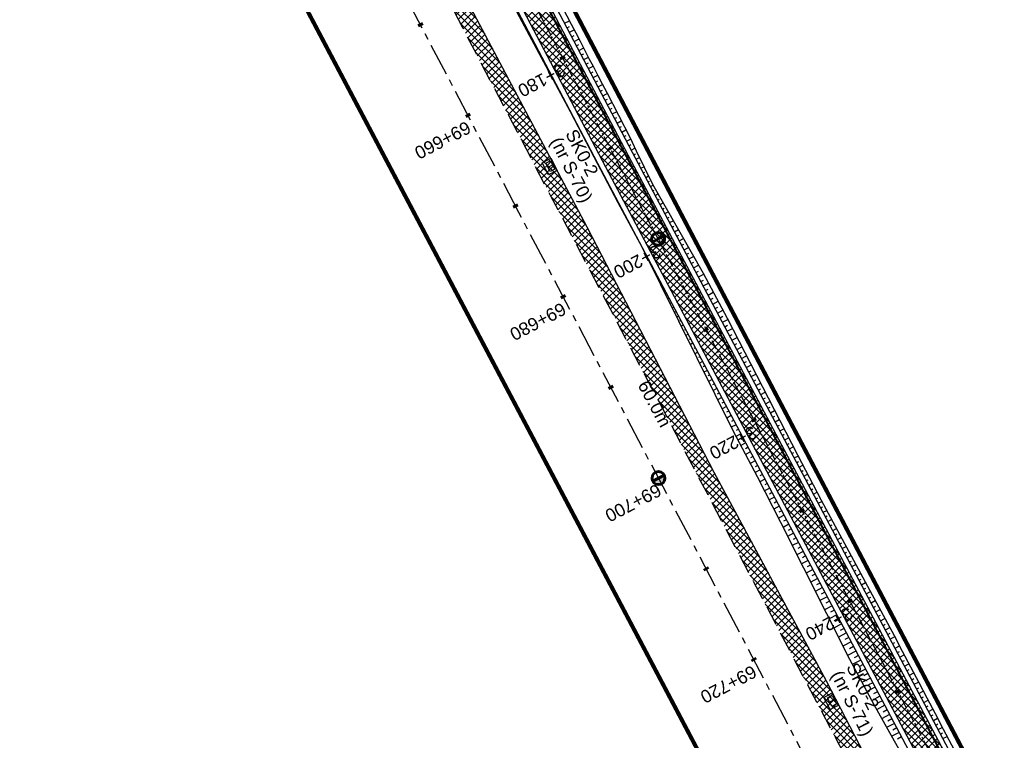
# Model space of a CAD drawing. Header units: metres. Extents: x 7529682 to 7533711, y 5721186 to 5727842.
# Tile 26 of 112: x 7531145 to 7531241, y 5724924 to 5724994. Entities that reach past the tile are written whole.
import ezdxf

# ---------------------------------------------------------------- set-up
doc = ezdxf.new("R2010")
doc.units = ezdxf.units.M
for name, pattern in [('817-dzialki-09-05-04$0$HIDDEN', [0.375, 0.25, -0.125]), ('CENTER', [50.8, 31.75, -6.35, 6.35, -6.35]), ('HIDDEN', [9.525, 6.35, -3.175])]:
    doc.linetypes.add(name, pattern=pattern)
for name, color, linetype in [('C-DROGI-SYTUACJA-ETYKIETY', 7, 'Continuous'), ('D-hatch-pobocza', 131, 'Continuous'), ('D-pobocza', 7, 'Continuous'), ('D-skarpa', 7, 'Continuous'), ('D-skarpa-kreskowanie', 7, 'Continuous')]:
    doc.layers.add(name, color=color, linetype=linetype)
doc.layers.add('D-hatch-ciag-pieszo-rowerowy', color=7, linetype='Continuous', lineweight=13, true_color=0xff9f80)
doc.layers.add('D-LR-etap-III', color=7, linetype='817-dzialki-09-05-04$0$HIDDEN', lineweight=50, true_color=0xff1aff)
for name, color, linetype, lineweight in [('D-krawędzie', 7, 'Continuous', 30), ('D-obrzeża', 7, 'Continuous', 30), ('D-oś', 10, 'CENTER', 30), ('Sieci-T-kanal technologiczny', 4, 'kt kanał technologiczny', 30)]:
    doc.layers.add(name, color=color, linetype=linetype, lineweight=lineweight)
for name, color, linetype, true_color in [('D-opis-KT-dlugosci', 7, 'Continuous', 0xff8000), ('D-opis-KT-studnie', 7, 'Continuous', 0xff8000), ('poprzeczki', 7, 'Continuous', 0x0000c7)]:
    doc.layers.add(name, color=color, linetype=linetype, true_color=true_color)
doc.styles.add('ARIAL', font='arial.ttf', dxfattribs={"height": 1})
doc.styles.get("Standard").update_dxf_attribs({"font": 'arial.ttf'})
doc.linetypes.add('kt kanał technologiczny', pattern='A,1,-0.8,["kt",Standard,S=0.5,R=0,X=-0.7,Y=-0.15],-0.3', length=2.1)

# ---------------------------------------------------------------- blocks, each defined once
blk = doc.blocks.new('kilometraz')
at = {"linetype": 'ByBlock', "lineweight": -2}
blk.add_hatch(color=0, dxfattribs=at).paths.add_polyline_path([(0, -0.28125, 0.41421356), (0.28125, 0, 0.41421356), (0, 0.28125)])
at = {"color": 0, "linetype": 'ByBlock', "lineweight": -2}
blk.add_line((0, 0.28125), (0, -0.28125), dxfattribs=at)
blk.add_circle((0, 0), 0.28125, dxfattribs=at)
blk = doc.blocks.new('AeccTickLine')
at = {"color": 0, "linetype": 'ByBlock', "lineweight": -2}
blk.add_line((0, 1), (0, -1), dxfattribs=at)
blk = doc.blocks.new('SKR2')
at = {"layer": 'Sieci-T-kanal technologiczny', "color": 2, "lineweight": 25}
for points in [[(0.028, -0.188), (0.958, -1.153), (0.282, -1.805), (-0.648, -0.84)], [(-0.038, -0.537), (0.607, -1.206), (0.233, -1.567), (-0.412, -0.898)]]:
    blk.add_lwpolyline(points, close=True, dxfattribs=at)
blk.add_lwpolyline([(-0.09, -1.232), (0.285, -0.872)], dxfattribs=at)

msp = doc.modelspace()

# ---------------------------------------------------------------- hatches: boundary and pattern name
at = {"layer": 'D-hatch-ciag-pieszo-rowerowy'}
h = msp.add_hatch(dxfattribs=at)
h.set_pattern_fill('ANSI37', color=256, scale=0.15, style=0)
h.set_pattern_definition([(45, (0.88535, 0.46493), (-0.33675960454, 0.33675960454), []), (135, (0.88535, 0.46493), (-0.33675960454, -0.33675960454), [])])
h.paths.add_polyline_path([(7531176.002, 5725035.633), (7531173.776, 5725034.493), (7531202.515, 5724979.795), (7531233.696, 5724920.95), (7531258.824, 5724873.473), (7531292.225, 5724809.507), (7531303.703, 5724787.477), (7531306.47, 5724787.579), (7531294.441, 5724810.665), (7531261.037, 5724874.637), (7531235.905, 5724922.12), (7531204.726, 5724980.962)])
at = {"layer": 'D-hatch-pobocza'}
h = msp.add_hatch(dxfattribs=at)
h.set_pattern_fill('ANSI37', color=256, scale=0.15, style=0)
h.set_pattern_definition([(45, (0, 0), (-0.33675960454, 0.33675960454), []), (135, (0, 0), (-0.33675960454, -0.33675960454), [])])
h.paths.add_polyline_path([(7531224.12, 5724929.62), (7531213.15, 5724949.98), (7531200.73, 5724973.91), (7531188.83, 5724996.41), (7531176.89, 5725019.33), (7531166.91, 5725038.07), (7531158.98, 5725054.059), (7531158.142, 5725051.386), (7531167.38, 5725033.767), (7531197.165, 5724976.988), (7531228.151, 5724918.034), (7531253.153, 5724870.491), (7531286.796, 5724806.654), (7531296.235, 5724788.675), (7531298.776, 5724787.518), (7531278.14, 5724826.49), (7531263.88, 5724853.83), (7531259.01, 5724862.85), (7531247.51, 5724884.88), (7531235.21, 5724908.21)])

# ---------------------------------------------------------------- linework, layer by layer
at = {"layer": 'D-krawędzie', "linetype": 'HIDDEN', "ltscale": 0.3, "flags": 128}
msp.add_lwpolyline([(7530572.01, 5726166.06), (7530599.74, 5726113.52), (7530641.555, 5726032.008), (7530660.961, 5725995.07), (7530689.128, 5725941.54), (7530707.336, 5725907.032), (7530725.256, 5725873.093), (7530743.97, 5725837.654), (7530770.527, 5725787.119), (7530787.864, 5725754.267), (7530809.898, 5725712.542), (7530824.739, 5725684.389), (7530840.856, 5725653.693), (7530860.675, 5725616.154), (7530865.283, 5725607.394), (7530878.05, 5725583.08), (7530918.172, 5725507.178), (7530950.163, 5725446.305), (7530993.419, 5725364.265), (7531022.766, 5725308.719), (7531053.81, 5725249.872), (7531081.166, 5725197.875), (7531103.902, 5725154.541), (7531128.123, 5725108.448), (7531149.3, 5725068.25), (7531167.38, 5725033.767), (7531197.165, 5724976.988), (7531228.151, 5724918.034), (7531253.153, 5724870.491), (7531286.796, 5724806.654), (7531306.74, 5724768.665), (7531335.094, 5724714.652), (7531357.319, 5724672.439), (7531373.645, 5724641.454), (7531392.162, 5724605.999), (7531418.48, 5724555.853), (7531439.727, 5724515.582), (7531476.36, 5724446.19), (7531491.8, 5724416.76), (7531531.9, 5724339.933), (7531557.227, 5724291.659), (7531569.852, 5724267.577), (7531591.376, 5724226.548), (7531610.004, 5724191.103), (7531616.883, 5724177.999), (7531629.985, 5724153.025), (7531641.007, 5724132.022), (7531664.906, 5724087.617), (7531677.644, 5724064.786), (7531683.112, 5724054.988), (7531686.753, 5724048.18), (7531695.448, 5724031.697), (7531703.749, 5724015.917), (7531709.214, 5724005.514), (7531719.389, 5723986.147), (7531726.295, 5723973), (7531732.741, 5723960.736), (7531735.13, 5723956.19)], dxfattribs=at)
at = {"layer": 'D-LR-etap-III', "ltscale": 10, "flags": 128}
msp.add_lwpolyline([(7531750.474, 5723895.103, 0.4, 0.4, 0), (7531750.505, 5723895.13, 0.4, 0.4, 0), (7531682.71, 5724022.92, 0.4, 0.4, 0), (7531619.177, 5724147.204, 0.4, 0.4, 0), (7531592.309, 5724198.489, 0.4, 0.4, 0), (7531553.264, 5724272.919, 0.4, 0.4, 0), (7531504.02, 5724366.79, 0.4, 0.4, 0), (7531482.09, 5724407.62, 0.4, 0.4, 0), (7531412.35, 5724541.183, 0.4, 0.4, 0), (7531388.464, 5724586.93, 0.4, 0.4, 0), (7531345.12, 5724669.94, 0.4, 0.4, 0), (7531127.66, 5725081.67, 0.4, 0.4, 0), (7531059.253, 5725211.041, 0.4, 0.4, 0), (7531008.007, 5725307.954, 0.4, 0.4, 0), (7530964.182, 5725390.836, 0.4, 0.4, 0), (7530914.557, 5725484.684, 0.4, 0.4, 0), (7530865.243, 5725577.494, 0.4, 0.4, 0), (7530840.085, 5725624.059, 0.4, 0.4, 0), (7530802.56, 5725694.925, 0.4, 0.4, 0), (7530755.54, 5725787.51, 0.4, 0.4, 0), (7530708.718, 5725876.303, 0.4, 0.4, 0), (7530695.12, 5725902.09, 0.4, 0.4, 0), (7530642.914, 5726001.078, 0.4, 0.4, 0), (7530634.935, 5726016.147, 0.4, 0.4, 0), (7530610.82, 5726061.93, 0.4, 0.4, 0), (7530610.82, 5726061.93, 0.4, 0.4, 0), (7530607.21, 5726063.51, 0.4, 0.4, 0), (7530597.42, 5726080.68, 0.4, 0.4, 0), (7530591.16, 5726088.44, 0.4, 0.4, 0), (7530581.28, 5726107.21, 0.4, 0.4, 0), (7530571.29, 5726130.56, 0.4, 0.4, 0), (7530549.555, 5726171.527, 0.4, 0.4, 0), (7530531.014, 5726206.474, 0.4, 0.4, 0), (7530516.461, 5726236.017, 0.4, 0.4, 0), (7530500.799, 5726266.141, 0.4, 0.4, 0), (7530491.35, 5726283.94, 0.4, 0.4, 0), (7530482.4, 5726303.41, 0.4, 0.4, 0), (7530482.4, 5726303.41, 0.4, 0.4, 0), (7530450.41, 5726357.28, 0.4, 0.4, 0), (7530397.759, 5726458.5, 0.4, 0.4, 0), (7530334.708, 5726583.665, 0.4, 0.4, 0), (7530303.939, 5726645.168, 0.4, 0.4, 0), (7530300.51, 5726651.778, 0.4, 0.4, 0), (7530289.214, 5726671.967, 0.4, 0.4, 0), (7530281.54, 5726685.57, 0.4, 0.4, 0), (7530261.371, 5726724.163, 0.4, 0.4, 0), (7530254.03, 5726738.21, 0.4, 0.4, 0), (7530197.22, 5726845.06, 0.4, 0.4, 0), (7530194.71, 5726849.15, 0.4, 0.4, 0), (7530195.92, 5726850.75, 0.4, 0.4, 0), (7530170.547, 5726892.961, 0.4, 0.4, 0), (7530143.175, 5726945.066, 0.4, 0.4, 0), (7530105.06, 5727018.32, 0.4, 0.4, 0), (7530100.06, 5727027.16, 0.4, 0.4, 0), (7530062.319, 5727099.625, 0.4, 0.4, 0), (7530015.379, 5727189.42, 0.4, 0.4, 0), (7529983.208, 5727250.207, 0.4, 0.4, 0), (7529953.284, 5727306.747, 0.4, 0.4, 0), (7529900.671, 5727406.159, 0.4, 0.4, 0), (7529890.63, 5727425.131, 0.4, 0.4, 0), (7529875.155, 5727454.426, 0.4, 0.4, 0), (7529857.56, 5727487.787, 0.4, 0.4, 0), (7529835.194, 5727530.193, 0.4, 0.4, 0), (7529811.741, 5727574.662, 0.4, 0.4, 0), (7529792.102, 5727611.923, 0.4, 0.4, 0), (7529768.066, 5727657.47, 0.4, 0.4, 0), (7529755.211, 5727682.131, 0.4, 0.4, 0), (7529753.31, 5727681.13, 0.4, 0.4, 0), (7529739.21, 5727707.77, 0.4, 0.4, 0), (7529735.395, 5727711.252, 0.4, 0.4, 0), (7529725.42, 5727730.2, 0.4, 0.4, 0), (7529723.55, 5727729.88, 0.4, 0.4, 0), (7529695.567, 5727782.932, 0.4, 0.4, 0), (7529717.68, 5727794.024, 0.4, 0.4, 0), (7529736.275, 5727758.647, 0.4, 0.4, 0), (7529736.275, 5727758.647, 0.4, 0.4, 0), (7529744.511, 5727750.406, 0.4, 0.4, 0), (7529744.511, 5727750.406, 0.4, 0.4, 0), (7529750.283, 5727738.55, 0.4, 0.4, 0), (7529777.109, 5727687.569, 0.4, 0.4, 0), (7529796.515, 5727651.33, 0.4, 0.4, 0), (7529814.938, 5727616.793, 0.4, 0.4, 0), (7529839.007, 5727572.304, 0.4, 0.4, 0), (7529860.618, 5727532.509, 0.4, 0.4, 0), (7529882.349, 5727491.504, 0.4, 0.4, 0), (7529904.865, 5727449.096, 0.4, 0.4, 0), (7529920.747, 5727418.885, 0.4, 0.4, 0), (7529946.677, 5727368.547, 0.4, 0.4, 0), (7529972.025, 5727320.573, 0.4, 0.4, 0), (7529987.74, 5727290.153, 0.4, 0.4, 0), (7529996.497, 5727273.662, 0.4, 0.4, 0), (7530017.541, 5727234.203, 0.4, 0.4, 0), (7530033.054, 5727204.864, 0.4, 0.4, 0), (7530051.623, 5727170.223, 0.4, 0.4, 0), (7530069.277, 5727137.016, 0.4, 0.4, 0), (7530089.385, 5727097.534, 0.4, 0.4, 0), (7530109.713, 5727060.747, 0.4, 0.4, 0), (7530136.77, 5727011.64, 0.4, 0.4, 0), (7530162.447, 5726962.744, 0.4, 0.4, 0), (7530187.674, 5726916.992, 0.4, 0.4, 0), (7530207.821, 5726879.335, 0.4, 0.4, 0), (7530230.626, 5726834.519, 0.4, 0.4, 0), (7530262.288, 5726776.618, 0.4, 0.4, 0), (7530277.51, 5726760.213, 0.4, 0.4, 0), (7530286.037, 5726744.107, 0.4, 0.4, 0), (7530288.097, 5726735.884, 0.4, 0.4, 0), (7530290.394, 5726725.047, 0.4, 0.4, 0), (7530296.177, 5726713.583, 0.4, 0.4, 0), (7530302.726, 5726701.182, 0.4, 0.4, 0), (7530325.685, 5726657.466, 0.4, 0.4, 0), (7530343.244, 5726623.649, 0.4, 0.4, 0), (7530360.23, 5726591.747, 0.4, 0.4, 0), (7530383.209, 5726548.059, 0.4, 0.4, 0), (7530406.018, 5726503.606, 0.4, 0.4, 0), (7530427.465, 5726462.62, 0.4, 0.4, 0), (7530447.928, 5726424.388, 0.4, 0.4, 0), (7530471.127, 5726379.921, 0.4, 0.4, 0), (7530490.501, 5726343.033, 0.4, 0.4, 0), (7530509.499, 5726306.733, 0.4, 0.4, 0), (7530529.89, 5726267.244, 0.4, 0.4, 0), (7530543.852, 5726238.99, 0.4, 0.4, 0), (7530554.809, 5726218.944, 0.4, 0.4, 0), (7530559.027, 5726212.223, 0.4, 0.4, 0), (7530563.061, 5726206.41, 0.4, 0.4, 0), (7530566.934, 5726200.464, 0.4, 0.4, 0), (7530569.771, 5726194.902, 0.4, 0.4, 0), (7530571.473, 5726191.282, 0.4, 0.4, 0), (7530572.839, 5726188.025, 0.4, 0.4, 0), (7530575.295, 5726182.035, 0.4, 0.4, 0), (7530579.737, 5726173.306, 0.4, 0.4, 0), (7530583.3, 5726167.41, 0.4, 0.4, 0), (7530593.4, 5726163.33, 0.4, 0.4, 0), (7530598.618, 5726155.264, 0.4, 0.4, 0), (7530608.258, 5726140.497, 0.4, 0.4, 0), (7530603.27, 5726136.83, 0.4, 0.4, 0), (7530606.53, 5726131.84, 0.4, 0.4, 0), (7530604.239, 5726124.217, 0.4, 0.4, 0), (7530605.847, 5726121.63, 0.4, 0.4, 0), (7530608.972, 5726116.164, 0.4, 0.4, 0), (7530618.114, 5726097.791, 0.4, 0.4, 0), (7530651.213, 5726034.96, 0.4, 0.4, 0), (7530670.244, 5725998.611, 0.4, 0.4, 0), (7530698.075, 5725945.953, 0.4, 0.4, 0), (7530716.506, 5725911.305, 0.4, 0.4, 0), (7530735.223, 5725875.667, 0.4, 0.4, 0), (7530752.504, 5725842.155, 0.4, 0.4, 0), (7530778.311, 5725793.501, 0.4, 0.4, 0), (7530797.5, 5725756.382, 0.4, 0.4, 0), (7530812.519, 5725728.289, 0.4, 0.4, 0), (7530820.039, 5725713.16, 0.4, 0.4, 0), (7530822.422, 5725710.194, 0.4, 0.4, 0), (7530833.155, 5725688.801, 0.4, 0.4, 0), (7530849.629, 5725656.159, 0.4, 0.4, 0), (7530867.983, 5725621.964, 0.4, 0.4, 0), (7530872.63, 5725612.888, 0.4, 0.4, 0), (7530880.354, 5725597.595, 0.4, 0.4, 0), (7530883.839, 5725593.389, 0.4, 0.4, 0), (7530891.782, 5725587.763, 0.4, 0.4, 0), (7530895.039, 5725584.281, 0.4, 0.4, 0), (7530897.034, 5725580.941, 0.4, 0.4, 0), (7530900.952, 5725579.946, 0.4, 0.4, 0), (7530904.81, 5725571.977, 0.4, 0.4, 0), (7530903.682, 5725568.566, 0.4, 0.4, 0), (7530908.901, 5725558.845, 0.4, 0.4, 0), (7530910.252, 5725545.672, 0.4, 0.4, 0), (7530912.873, 5725538.646, 0.4, 0.4, 0), (7530945.278, 5725478.464, 0.4, 0.4, 0), (7530959.692, 5725450.246, 0.4, 0.4, 0), (7531002.827, 5725368.192, 0.4, 0.4, 0), (7531044.704, 5725290.314, 0.4, 0.4, 0), (7531064.099, 5725253.213, 0.4, 0.4, 0), (7531083.01, 5725216.678, 0.4, 0.4, 0), (7531113.013, 5725158.466, 0.4, 0.4, 0), (7531137.364, 5725113.071, 0.4, 0.4, 0), (7531150.831, 5725086.712, 0.4, 0.4, 0), (7531159.746, 5725076.641, 0.4, 0.4, 0), (7531166.31, 5725074.58, 0.4, 0.4, 0), (7531172.29, 5725062.58, 0.4, 0.4, 0), (7531170.59, 5725055.606, 0.4, 0.4, 0), (7531173.733, 5725044.081, 0.4, 0.4, 0), (7531215.342, 5724964.86, 0.4, 0.4, 0), (7531238.054, 5724921.685, 0.4, 0.4, 0), (7531262.39, 5724875.283, 0.4, 0.4, 0), (7531295.587, 5724811.266, 0.4, 0.4, 0), (7531348.488, 5724712.363, 0.4, 0.4, 0), (7531363.741, 5724682.684, 0.4, 0.4, 0), (7531366.987, 5724675.865, 0.4, 0.4, 0), (7531382.541, 5724646.111, 0.4, 0.4, 0), (7531401.299, 5724610.875, 0.4, 0.4, 0), (7531428.965, 5724558.862, 0.4, 0.4, 0), (7531449.111, 5724520.398, 0.4, 0.4, 0), (7531477.293, 5724465.831, 0.4, 0.4, 0), (7531500.996, 5724421.113, 0.4, 0.4, 0), (7531512.122, 5724400.549, 0.4, 0.4, 0), (7531513.782, 5724396.757, 0.4, 0.4, 0), (7531526.32, 5724379.39, 0.4, 0.4, 0), (7531566.784, 5724302.736, 0.4, 0.4, 0), (7531612.277, 5724225.61, 0.4, 0.4, 0), (7531620.493, 5724210.548, 0.4, 0.4, 0), (7531631.578, 5724196.258, 0.4, 0.4, 0), (7531653.484, 5724152.434, 0.4, 0.4, 0), (7531661.151, 5724128.494, 0.4, 0.4, 0), (7531673.881, 5724101.186, 0.4, 0.4, 0), (7531684.691, 5724081.184, 0.4, 0.4, 0), (7531699.212, 5724051.17, 0.4, 0.4, 0), (7531704.034, 5724040.584, 0.4, 0.4, 0), (7531704.034, 5724040.584, 0.4, 0.4, 0), (7531703.913, 5724037.17, 0.4, 0.4, 0), (7531736.42, 5723969.232, 0.4, 0.4, 0), (7531738.285, 5723967.699, 0.4, 0.4, 0), (7531742.181, 5723962.346, 0.4, 0.4, 0), (7531744.286, 5723958.616, 0.4, 0.4, 0), (7531755.393, 5723944.193, 0.4, 0.4, 0), (7531758.69, 5723936.76, 0.4, 0.4, 0), (7531780.08, 5723929.25, 0.4, 0.4, 0), (7531792.612, 5723906.338, 0.4, 0.4, 0), (7531792.612, 5723906.338, 0.4, 0.4, 0), (7531756.962, 5723883.055, 0.4, 0.4, 0), (7531750.46, 5723895.13, 0.4, 0.4, 0), (7531750.46, 5723895.13, 0, 0, 0)], format="xyseb", dxfattribs=at)
at = {"layer": 'D-obrzeża'}
for points in [[(7531306.47, 5724787.579), (7531294.441, 5724810.665), (7531261.037, 5724874.637), (7531235.905, 5724922.12), (7531204.726, 5724980.962), (7531173.078, 5725041.197, -0.068789), (7531170.289, 5725048.924), (7531169.644, 5725051.962, 0.068574), (7531168.256, 5725055.815), (7531166.709, 5725058.764, -0.29099), (7531166.888, 5725060.903), (7531168.105, 5725062.505)], [(7531162.547, 5725061.318), (7531165.882, 5725054.959, -0.068574), (7531167.27, 5725051.106), (7531167.915, 5725048.068, 0.068789), (7531170.704, 5725040.34), (7531202.515, 5724979.795), (7531233.696, 5724920.95), (7531258.824, 5724873.473), (7531292.225, 5724809.507), (7531312.052, 5724771.454), (7531340.423, 5724719.339, -0.00902), (7531345.426, 5724709.741), (7531362.629, 5724675.233), (7531378.958, 5724644.242), (7531397.477, 5724608.783), (7531423.79, 5724558.646), (7531445.036, 5724518.378), (7531473.71, 5724463.87), (7531497.095, 5724419.316), (7531505.905, 5724402.511, -0.033171), (7531508.586, 5724396.451), (7531511.248, 5724389.164)]]:
    msp.add_lwpolyline(points, format="xyb", dxfattribs=at)
at = {"layer": 'D-oś', "ltscale": 0.03}
msp.add_lwpolyline([(7531156.869, 5725074.83), (7531166.993, 5725055.55, -0.068732), (7531168.479, 5725051.432), (7531169.1, 5725048.503, 0.068783), (7531171.89, 5725040.776), (7531203.621, 5724980.378), (7531234.8, 5724921.535), (7531259.931, 5724874.055), (7531293.333, 5724810.086), (7531313.16, 5724772.033), (7531341.529, 5724719.923, -0.009023), (7531346.533, 5724710.322), (7531363.735, 5724675.815), (7531380.065, 5724644.823), (7531398.584, 5724609.363), (7531424.897, 5724559.228), (7531446.142, 5724518.961), (7531474.816, 5724464.452), (7531498.201, 5724419.897)], format="xyb", dxfattribs=at)
at = {"layer": 'D-oś', "ltscale": 0.1}
msp.add_lwpolyline([(7531488.683, 5724414.901), (7531465.302, 5724459.448), (7531436.63, 5724513.951), (7531415.383, 5724554.223), (7531389.061, 5724604.375), (7531370.545, 5724639.828), (7531354.222, 5724670.808), (7531331.996, 5724713.024), (7531303.641, 5724767.038), (7531283.699, 5724805.024), (7531250.055, 5724868.862), (7531225.053, 5724916.406), (7531194.065, 5724975.362), (7531164.28, 5725032.142), (7531146.202, 5725066.622)], dxfattribs=at)
at = {"layer": 'D-pobocza'}
for points in [[(7531307.023, 5724787.599), (7531294.884, 5724810.896), (7531261.48, 5724874.869), (7531236.347, 5724922.354), (7531205.169, 5724981.195), (7531173.553, 5725041.368, -0.068789), (7531170.764, 5725049.096), (7531170.119, 5725052.133, 0.068574), (7531168.73, 5725055.986), (7531167.152, 5725058.996, -0.29099), (7531167.286, 5725060.6), (7531168.707, 5725062.47)], [(7531162.212, 5725060.882), (7531165.407, 5725054.788, -0.068574), (7531166.795, 5725050.935), (7531167.44, 5725047.896, 0.068789), (7531170.23, 5725040.168), (7531202.073, 5724979.562), (7531233.254, 5724920.716), (7531258.382, 5724873.241), (7531291.782, 5724809.276), (7531303.156, 5724787.446)]]:
    msp.add_lwpolyline(points, format="xyb", dxfattribs=at)
msp.add_lwpolyline([(7531298.776, 5724787.518), (7531278.14, 5724826.49), (7531263.88, 5724853.83), (7531259.01, 5724862.85), (7531247.51, 5724884.88), (7531235.21, 5724908.21), (7531224.12, 5724929.62), (7531213.15, 5724949.98), (7531200.73, 5724973.91), (7531188.83, 5724996.41), (7531176.89, 5725019.33), (7531166.91, 5725038.07), (7531158.98, 5725054.059), (7531158.142, 5725051.386)], dxfattribs=at)
at = {"layer": 'D-skarpa', "linetype": 'Continuous'}
for points in [[(7531195.689, 5725000.366, -0.001638), (7531202.64, 5724987.073), (7531204.927, 5724982.627), (7531205.513, 5724981.372), (7531207.112, 5724978.135), (7531212.054, 5724969.436), (7531214.413, 5724965.028), (7531221.265, 5724951.683), (7531223.594, 5724947.259), (7531228.34, 5724938.457), (7531230.708, 5724934.053, -0.000223), (7531256.277, 5724885.356)], [(7531192.002, 5724998.429), (7531194.338, 5724994.008), (7531199.082, 5724985.204), (7531201.396, 5724980.772), (7531202.029, 5724979.542), (7531203.731, 5724976.344), (7531206.087, 5724971.934), (7531214.984, 5724954.014), (7531217.317, 5724949.591), (7531219.598, 5724945.141), (7531226.349, 5724931.743), (7531228.71, 5724927.335, -0.000386), (7531236.047, 5724914.248)]]:
    msp.add_lwpolyline(points, format="xyb", dxfattribs=at)
at = {"layer": 'D-skarpa-kreskowanie', "linetype": 'Continuous'}
for p, q in [((7531194.494, 5724993.988, 108.22), (7531194.438, 5724993.958, 108.178)), ((7531198.532, 5724993.827, 108.354), (7531199.007, 5724994.077, 107.996)), ((7531194.727, 5724993.545, 108.221), (7531194.618, 5724993.488, 108.139)), ((7531194.959, 5724993.102, 108.222), (7531194.907, 5724993.075, 108.183)), ((7531198.765, 5724993.385, 108.355), (7531199.002, 5724993.509, 108.176)), ((7531198.997, 5724992.942, 108.356), (7531199.471, 5724993.191, 107.999)), ((7531195.192, 5724992.66, 108.223), (7531195.093, 5724992.608, 108.148)), ((7531195.424, 5724992.217, 108.224), (7531195.377, 5724992.192, 108.188)), ((7531199.23, 5724992.499, 108.357), (7531199.467, 5724992.624, 108.178)), ((7531199.462, 5724992.057, 108.358), (7531199.936, 5724992.306, 108.001)), ((7531195.657, 5724991.774, 108.225), (7531195.567, 5724991.727, 108.157)), ((7531195.889, 5724991.332, 108.226), (7531195.847, 5724991.309, 108.194)), ((7531196.122, 5724990.889, 108.227), (7531196.042, 5724990.847, 108.166)), ((7531199.695, 5724991.614, 108.359), (7531199.932, 5724991.738, 108.18)), ((7531199.927, 5724991.171, 108.36), (7531200.4, 5724991.42, 108.004)), ((7531200.16, 5724990.729, 108.361), (7531200.394, 5724990.852, 108.184)), ((7531196.355, 5724990.446, 108.228), (7531196.317, 5724990.427, 108.199)), ((7531196.587, 5724990.004, 108.229), (7531196.516, 5724989.966, 108.175)), ((7531200.392, 5724990.286, 108.361), (7531200.858, 5724990.531, 108.011)), ((7531200.625, 5724989.844, 108.362), (7531200.856, 5724989.965, 108.188)), ((7531196.82, 5724989.561, 108.23), (7531196.786, 5724989.544, 108.205)), ((7531197.052, 5724989.119, 108.23), (7531196.99, 5724989.086, 108.184)), ((7531200.858, 5724989.401, 108.363), (7531201.316, 5724989.642, 108.018)), ((7531201.09, 5724988.958, 108.364), (7531201.318, 5724989.078, 108.193)), ((7531197.285, 5724988.676, 108.231), (7531197.256, 5724988.661, 108.21)), ((7531197.517, 5724988.233, 108.232), (7531197.465, 5724988.206, 108.193)), ((7531201.323, 5724988.516, 108.365), (7531201.774, 5724988.753, 108.025)), ((7531201.555, 5724988.073, 108.366), (7531201.779, 5724988.191, 108.197)), ((7531197.75, 5724987.791, 108.233), (7531197.726, 5724987.778, 108.215)), ((7531197.982, 5724987.348, 108.234), (7531197.939, 5724987.325, 108.202)), ((7531201.788, 5724987.63, 108.367), (7531202.232, 5724987.864, 108.032)), ((7531202.02, 5724987.188, 108.368), (7531202.241, 5724987.304, 108.202)), ((7531198.215, 5724986.905, 108.235), (7531198.196, 5724986.895, 108.221)), ((7531198.448, 5724986.463, 108.236), (7531198.414, 5724986.445, 108.211)), ((7531202.253, 5724986.745, 108.369), (7531202.69, 5724986.975, 108.04)), ((7531202.485, 5724986.303, 108.37), (7531202.702, 5724986.416, 108.207)), ((7531202.718, 5724985.86, 108.371), (7531203.148, 5724986.086, 108.047)), ((7531198.68, 5724986.02, 108.237), (7531198.665, 5724986.013, 108.226)), ((7531198.913, 5724985.578, 108.238), (7531198.888, 5724985.565, 108.22)), ((7531199.145, 5724985.135, 108.239), (7531199.135, 5724985.129, 108.232)), ((7531202.95, 5724985.417, 108.372), (7531203.164, 5724985.529, 108.211)), ((7531203.183, 5724984.975, 108.373), (7531203.605, 5724985.196, 108.055)), ((7531199.378, 5724984.692, 108.24), (7531199.356, 5724984.681, 108.229)), ((7531199.61, 5724984.25, 108.241), (7531199.599, 5724984.244, 108.237)), ((7531203.416, 5724984.532, 108.374), (7531203.625, 5724984.642, 108.216)), ((7531203.648, 5724984.089, 108.375), (7531204.063, 5724984.307, 108.062)), ((7531199.843, 5724983.807, 108.242), (7531199.818, 5724983.794, 108.239)), ((7531200.05, 5724983.351, 108.244), (7531200.063, 5724983.358, 108.243)), ((7531203.881, 5724983.647, 108.376), (7531204.086, 5724983.755, 108.221)), ((7531204.113, 5724983.204, 108.377), (7531204.52, 5724983.418, 108.07)), ((7531200.281, 5724982.908, 108.249), (7531200.308, 5724982.922, 108.244)), ((7531200.513, 5724982.465, 108.254), (7531200.527, 5724982.472, 108.249)), ((7531204.346, 5724982.761, 108.377), (7531204.547, 5724982.867, 108.226)), ((7531204.578, 5724982.319, 108.378), (7531204.974, 5724982.527, 108.08)), ((7531200.744, 5724982.021, 108.259), (7531200.773, 5724982.037, 108.246)), ((7531200.975, 5724981.578, 108.264), (7531200.99, 5724981.586, 108.255)), ((7531204.811, 5724981.876, 108.379), (7531204.998, 5724981.975, 108.238)), ((7531205.043, 5724981.434, 108.38), (7531205.397, 5724981.62, 108.114)), ((7531201.207, 5724981.135, 108.268), (7531201.238, 5724981.151, 108.247)), ((7531201.438, 5724980.691, 108.273), (7531201.454, 5724980.7, 108.261)), ((7531201.667, 5724980.247, 108.277), (7531201.703, 5724980.266, 108.249)), ((7531205.277, 5724980.991, 108.381), (7531205.445, 5724981.08, 108.254)), ((7531205.511, 5724980.55, 108.382), (7531205.834, 5724980.721, 108.138)), ((7531201.895, 5724979.802, 108.281), (7531201.916, 5724979.813, 108.265)), ((7531202.127, 5724979.359, 108.283), (7531202.169, 5724979.381, 108.251)), ((7531205.745, 5724980.108, 108.383), (7531205.9, 5724980.19, 108.266)), ((7531205.979, 5724979.666, 108.384), (7531206.277, 5724979.824, 108.159)), ((7531202.362, 5724978.917, 108.283), (7531202.382, 5724978.928, 108.268)), ((7531202.597, 5724978.476, 108.284), (7531202.637, 5724978.497, 108.253)), ((7531206.213, 5724979.224, 108.385), (7531206.356, 5724979.3, 108.277)), ((7531206.447, 5724978.782, 108.386), (7531206.72, 5724978.927, 108.18)), ((7531206.681, 5724978.34, 108.387), (7531206.812, 5724978.41, 108.289)), ((7531202.832, 5724978.035, 108.284), (7531202.851, 5724978.045, 108.269)), ((7531203.066, 5724977.593, 108.284), (7531203.105, 5724977.614, 108.255)), ((7531206.915, 5724977.899, 108.388), (7531207.169, 5724978.033, 108.196)), ((7531207.15, 5724977.457, 108.389), (7531207.283, 5724977.528, 108.288)), ((7531203.301, 5724977.152, 108.285), (7531203.32, 5724977.162, 108.27)), ((7531203.536, 5724976.711, 108.285), (7531203.574, 5724976.73, 108.257)), ((7531207.384, 5724977.015, 108.39), (7531207.664, 5724977.163, 108.178)), ((7531207.618, 5724976.573, 108.391), (7531207.764, 5724976.651, 108.28)), ((7531203.771, 5724976.269, 108.285), (7531203.79, 5724976.279, 108.271)), ((7531204.007, 5724975.828, 108.281), (7531204.042, 5724975.847, 108.259)), ((7531207.852, 5724976.131, 108.392), (7531208.158, 5724976.294, 108.161)), ((7531208.086, 5724975.69, 108.393), (7531208.245, 5724975.774, 108.272)), ((7531204.243, 5724975.387, 108.278), (7531204.259, 5724975.396, 108.269)), ((7531204.478, 5724974.946, 108.274), (7531204.51, 5724974.963, 108.261)), ((7531204.714, 5724974.505, 108.271), (7531204.729, 5724974.513, 108.266)), ((7531208.32, 5724975.248, 108.393), (7531208.652, 5724975.424, 108.143)), ((7531208.554, 5724974.806, 108.394), (7531208.727, 5724974.897, 108.264)), ((7531208.788, 5724974.364, 108.395), (7531209.146, 5724974.554, 108.125)), ((7531204.949, 5724974.064, 108.267), (7531204.978, 5724974.079, 108.262)), ((7531205.185, 5724973.623, 108.264), (7531205.199, 5724973.63, 108.264)), ((7531209.022, 5724973.922, 108.396), (7531209.208, 5724974.021, 108.256)), ((7531209.256, 5724973.481, 108.397), (7531209.64, 5724973.684, 108.108)), ((7531205.446, 5724973.196, 108.264), (7531205.42, 5724973.182, 108.26)), ((7531205.68, 5724972.754, 108.265), (7531205.668, 5724972.747, 108.261)), ((7531209.491, 5724973.039, 108.398), (7531209.689, 5724973.144, 108.248)), ((7531209.725, 5724972.597, 108.399), (7531210.135, 5724972.814, 108.09)), ((7531205.915, 5724972.312, 108.266), (7531205.892, 5724972.3, 108.253)), ((7531206.149, 5724971.87, 108.267), (7531206.137, 5724971.864, 108.258)), ((7531209.959, 5724972.155, 108.4), (7531210.17, 5724972.267, 108.241)), ((7531210.193, 5724971.713, 108.401), (7531210.629, 5724971.944, 108.072)), ((7531206.383, 5724971.429, 108.268), (7531206.347, 5724971.41, 108.241)), ((7531206.617, 5724970.987, 108.269), (7531206.593, 5724970.974, 108.251)), ((7531210.427, 5724971.272, 108.402), (7531210.651, 5724971.39, 108.233)), ((7531210.661, 5724970.83, 108.403), (7531211.123, 5724971.074, 108.054)), ((7531206.851, 5724970.545, 108.27), (7531206.792, 5724970.514, 108.226)), ((7531207.085, 5724970.103, 108.271), (7531207.05, 5724970.084, 108.244)), ((7531210.895, 5724970.388, 108.404), (7531211.133, 5724970.514, 108.225)), ((7531211.129, 5724969.946, 108.405), (7531211.617, 5724970.205, 108.037)), ((7531207.319, 5724969.661, 108.272), (7531207.237, 5724969.618, 108.21)), ((7531207.553, 5724969.219, 108.273), (7531207.506, 5724969.195, 108.237)), ((7531207.787, 5724968.778, 108.274), (7531207.682, 5724968.722, 108.194)), ((7531211.363, 5724969.504, 108.406), (7531211.614, 5724969.637, 108.217)), ((7531211.597, 5724969.062, 108.407), (7531212.109, 5724969.333, 108.021)), ((7531211.832, 5724968.621, 108.408), (7531212.088, 5724968.757, 108.214)), ((7531208.021, 5724968.336, 108.275), (7531207.963, 5724968.305, 108.231)), ((7531208.256, 5724967.894, 108.276), (7531208.127, 5724967.826, 108.178)), ((7531212.066, 5724968.179, 108.409), (7531212.581, 5724968.452, 108.02)), ((7531212.3, 5724967.737, 108.409), (7531212.558, 5724967.874, 108.215)), ((7531208.49, 5724967.452, 108.277), (7531208.419, 5724967.415, 108.224)), ((7531208.724, 5724967.01, 108.278), (7531208.572, 5724966.93, 108.163)), ((7531212.534, 5724967.295, 108.41), (7531213.052, 5724967.57, 108.019)), ((7531212.768, 5724966.853, 108.411), (7531213.028, 5724966.991, 108.215)), ((7531208.958, 5724966.569, 108.278), (7531208.876, 5724966.525, 108.217)), ((7531209.192, 5724966.127, 108.279), (7531209.016, 5724966.034, 108.147)), ((7531213.002, 5724966.412, 108.412), (7531213.524, 5724966.688, 108.018)), ((7531213.236, 5724965.97, 108.413), (7531213.498, 5724966.109, 108.216)), ((7531209.426, 5724965.685, 108.28), (7531209.332, 5724965.635, 108.21)), ((7531209.66, 5724965.243, 108.281), (7531209.461, 5724965.138, 108.131)), ((7531213.47, 5724965.528, 108.414), (7531213.996, 5724965.806, 108.018)), ((7531213.704, 5724965.086, 108.415), (7531213.968, 5724965.226, 108.216)), ((7531213.938, 5724964.644, 108.416), (7531214.466, 5724964.924, 108.018)), ((7531209.894, 5724964.801, 108.282), (7531209.789, 5724964.746, 108.203)), ((7531210.128, 5724964.36, 108.283), (7531209.906, 5724964.242, 108.115)), ((7531210.363, 5724963.918, 108.284), (7531210.246, 5724963.856, 108.196)), ((7531214.173, 5724964.203, 108.417), (7531214.433, 5724964.341, 108.22)), ((7531214.407, 5724963.761, 108.418), (7531214.923, 5724964.034, 108.029)), ((7531210.597, 5724963.476, 108.285), (7531210.351, 5724963.346, 108.1)), ((7531210.831, 5724963.034, 108.286), (7531210.702, 5724962.966, 108.189)), ((7531214.641, 5724963.319, 108.419), (7531214.896, 5724963.454, 108.226)), ((7531214.875, 5724962.877, 108.42), (7531215.38, 5724963.145, 108.039)), ((7531211.065, 5724962.592, 108.287), (7531210.796, 5724962.45, 108.084)), ((7531211.299, 5724962.151, 108.288), (7531211.159, 5724962.076, 108.182)), ((7531215.109, 5724962.435, 108.421), (7531215.359, 5724962.568, 108.232)), ((7531215.343, 5724961.994, 108.422), (7531215.837, 5724962.255, 108.049)), ((7531211.533, 5724961.709, 108.289), (7531211.241, 5724961.554, 108.068)), ((7531211.767, 5724961.267, 108.29), (7531211.615, 5724961.186, 108.175)), ((7531215.577, 5724961.552, 108.423), (7531215.821, 5724961.681, 108.239)), ((7531215.811, 5724961.11, 108.424), (7531216.293, 5724961.365, 108.06)), ((7531212.001, 5724960.825, 108.291), (7531211.686, 5724960.658, 108.053)), ((7531212.235, 5724960.383, 108.292), (7531212.072, 5724960.297, 108.168)), ((7531216.045, 5724960.668, 108.425), (7531216.284, 5724960.794, 108.245)), ((7531216.28, 5724960.226, 108.425), (7531216.75, 5724960.476, 108.07)), ((7531212.469, 5724959.941, 108.293), (7531212.13, 5724959.762, 108.037)), ((7531212.704, 5724959.5, 108.294), (7531212.528, 5724959.407, 108.161)), ((7531216.514, 5724959.784, 108.426), (7531216.746, 5724959.908, 108.251)), ((7531216.748, 5724959.343, 108.427), (7531217.207, 5724959.586, 108.081)), ((7531212.938, 5724959.058, 108.294), (7531212.575, 5724958.866, 108.021)), ((7531213.172, 5724958.616, 108.295), (7531212.985, 5724958.517, 108.154)), ((7531213.406, 5724958.174, 108.296), (7531213.02, 5724957.97, 108.005)), ((7531216.982, 5724958.901, 108.428), (7531217.209, 5724959.021, 108.257)), ((7531217.216, 5724958.459, 108.429), (7531217.664, 5724958.696, 108.091)), ((7531213.64, 5724957.732, 108.297), (7531213.441, 5724957.627, 108.147)), ((7531213.874, 5724957.291, 108.298), (7531213.465, 5724957.074, 107.99)), ((7531217.45, 5724958.017, 108.43), (7531217.671, 5724958.134, 108.263)), ((7531217.684, 5724957.575, 108.431), (7531218.121, 5724957.807, 108.102)), ((7531217.918, 5724957.134, 108.432), (7531218.134, 5724957.248, 108.269)), ((7531214.108, 5724956.849, 108.299), (7531213.898, 5724956.737, 108.14)), ((7531214.342, 5724956.407, 108.3), (7531213.91, 5724956.178, 107.974)), ((7531218.152, 5724956.692, 108.433), (7531218.578, 5724956.917, 108.112)), ((7531218.386, 5724956.25, 108.434), (7531218.596, 5724956.361, 108.276)), ((7531214.576, 5724955.965, 108.301), (7531214.354, 5724955.847, 108.134)), ((7531214.81, 5724955.523, 108.302), (7531214.355, 5724955.282, 107.958)), ((7531218.621, 5724955.808, 108.435), (7531219.035, 5724956.028, 108.122)), ((7531218.855, 5724955.366, 108.436), (7531219.059, 5724955.475, 108.282)), ((7531215.279, 5724954.64, 108.304), (7531214.8, 5724954.386, 107.942)), ((7531215.045, 5724955.082, 108.303), (7531214.811, 5724954.958, 108.127)), ((7531219.089, 5724954.925, 108.437), (7531219.491, 5724955.138, 108.133)), ((7531219.323, 5724954.483, 108.438), (7531219.521, 5724954.588, 108.288)), ((7531215.747, 5724953.756, 108.306), (7531215.257, 5724953.497, 107.936)), ((7531215.513, 5724954.198, 108.305), (7531215.268, 5724954.068, 108.12)), ((7531219.557, 5724954.041, 108.439), (7531219.948, 5724954.248, 108.143)), ((7531219.791, 5724953.599, 108.44), (7531219.984, 5724953.701, 108.294)), ((7531220.025, 5724953.157, 108.441), (7531220.405, 5724953.359, 108.154)), ((7531216.215, 5724952.872, 108.308), (7531215.723, 5724952.612, 107.937)), ((7531215.981, 5724953.314, 108.307), (7531215.736, 5724953.184, 108.122)), ((7531216.449, 5724952.431, 108.309), (7531216.203, 5724952.3, 108.123)), ((7531220.259, 5724952.716, 108.441), (7531220.446, 5724952.815, 108.3)), ((7531220.493, 5724952.274, 108.442), (7531220.862, 5724952.469, 108.164)), ((7531216.683, 5724951.989, 108.31), (7531216.19, 5724951.727, 107.937)), ((7531216.917, 5724951.547, 108.31), (7531216.67, 5724951.416, 108.124)), ((7531220.727, 5724951.832, 108.443), (7531220.909, 5724951.928, 108.306)), ((7531220.962, 5724951.39, 108.444), (7531221.32, 5724951.58, 108.174)), ((7531217.152, 5724951.105, 108.311), (7531216.656, 5724950.843, 107.938)), ((7531217.386, 5724950.663, 108.312), (7531217.138, 5724950.532, 108.125)), ((7531221.196, 5724950.948, 108.445), (7531221.374, 5724951.043, 108.311)), ((7531221.43, 5724950.506, 108.446), (7531221.786, 5724950.695, 108.178)), ((7531217.62, 5724950.222, 108.313), (7531217.123, 5724949.958, 107.938)), ((7531217.854, 5724949.78, 108.314), (7531217.605, 5724949.648, 108.126)), ((7531221.664, 5724950.065, 108.447), (7531221.841, 5724950.159, 108.313)), ((7531221.898, 5724949.623, 108.448), (7531222.251, 5724949.81, 108.182)), ((7531218.088, 5724949.338, 108.315), (7531217.583, 5724949.071, 107.935)), ((7531218.322, 5724948.896, 108.316), (7531218.067, 5724948.761, 108.124)), ((7531222.132, 5724949.181, 108.449), (7531222.308, 5724949.274, 108.316)), ((7531222.366, 5724948.739, 108.45), (7531222.717, 5724948.925, 108.185)), ((7531218.556, 5724948.454, 108.317), (7531218.04, 5724948.181, 107.927)), ((7531218.79, 5724948.013, 108.318), (7531218.529, 5724947.874, 108.121)), ((7531222.6, 5724948.297, 108.451), (7531222.775, 5724948.39, 108.319)), ((7531222.834, 5724947.856, 108.452), (7531223.183, 5724948.04, 108.189)), ((7531219.024, 5724947.571, 108.319), (7531218.496, 5724947.291, 107.92)), ((7531219.493, 5724946.687, 108.321), (7531218.952, 5724946.401, 107.913)), ((7531219.258, 5724947.129, 108.32), (7531218.991, 5724946.987, 108.118)), ((7531223.068, 5724947.414, 108.453), (7531223.242, 5724947.506, 108.322)), ((7531223.303, 5724946.972, 108.454), (7531223.649, 5724947.156, 108.192)), ((7531223.537, 5724946.53, 108.455), (7531223.712, 5724946.623, 108.323)), ((7531219.961, 5724945.804, 108.323), (7531219.409, 5724945.511, 107.906)), ((7531219.727, 5724946.245, 108.322), (7531219.454, 5724946.101, 108.116)), ((7531223.771, 5724946.088, 108.456), (7531224.124, 5724946.275, 108.189)), ((7531224.005, 5724945.647, 108.457), (7531224.183, 5724945.741, 108.322)), ((7531220.429, 5724944.92, 108.325), (7531219.861, 5724944.619, 107.896)), ((7531220.195, 5724945.362, 108.324), (7531219.915, 5724945.214, 108.113)), ((7531224.239, 5724945.205, 108.457), (7531224.599, 5724945.395, 108.186)), ((7531224.473, 5724944.763, 108.458), (7531224.655, 5724944.859, 108.322)), ((7531220.897, 5724944.036, 108.326), (7531220.311, 5724943.726, 107.884)), ((7531220.663, 5724944.478, 108.326), (7531220.375, 5724944.325, 108.108)), ((7531224.707, 5724944.321, 108.459), (7531225.073, 5724944.515, 108.183)), ((7531224.941, 5724943.879, 108.46), (7531225.126, 5724943.977, 108.321)), ((7531221.365, 5724943.153, 108.328), (7531220.761, 5724942.833, 107.873)), ((7531221.131, 5724943.594, 108.327), (7531220.834, 5724943.437, 108.103)), ((7531225.175, 5724943.438, 108.461), (7531225.548, 5724943.635, 108.18)), ((7531225.41, 5724942.996, 108.462), (7531225.597, 5724943.095, 108.32)), ((7531221.834, 5724942.269, 108.33), (7531221.211, 5724941.939, 107.861)), ((7531221.599, 5724942.711, 108.329), (7531221.293, 5724942.548, 108.098)), ((7531222.068, 5724941.827, 108.331), (7531221.752, 5724941.66, 108.093)), ((7531225.644, 5724942.554, 108.463), (7531226.023, 5724942.755, 108.177)), ((7531225.878, 5724942.112, 108.464), (7531226.069, 5724942.213, 108.32)), ((7531226.112, 5724941.67, 108.465), (7531226.497, 5724941.874, 108.174)), ((7531222.302, 5724941.385, 108.332), (7531221.661, 5724941.046, 107.849)), ((7531222.536, 5724940.944, 108.333), (7531222.211, 5724940.772, 108.088)), ((7531226.346, 5724941.228, 108.466), (7531226.54, 5724941.331, 108.319)), ((7531226.58, 5724940.787, 108.467), (7531226.972, 5724940.994, 108.171)), ((7531222.77, 5724940.502, 108.334), (7531222.111, 5724940.153, 107.837)), ((7531223.004, 5724940.06, 108.335), (7531222.67, 5724939.883, 108.083)), ((7531226.814, 5724940.345, 108.468), (7531227.012, 5724940.45, 108.319)), ((7531227.048, 5724939.903, 108.469), (7531227.447, 5724940.114, 108.168)), ((7531223.238, 5724939.618, 108.336), (7531222.561, 5724939.26, 107.825)), ((7531223.472, 5724939.176, 108.337), (7531223.129, 5724938.995, 108.078)), ((7531227.282, 5724939.461, 108.47), (7531227.483, 5724939.568, 108.318)), ((7531227.516, 5724939.019, 108.471), (7531227.921, 5724939.234, 108.165)), ((7531223.706, 5724938.735, 108.338), (7531223.011, 5724938.366, 107.813)), ((7531223.94, 5724938.293, 108.339), (7531223.588, 5724938.106, 108.073)), ((7531227.751, 5724938.578, 108.472), (7531227.955, 5724938.686, 108.318)), ((7531227.985, 5724938.136, 108.473), (7531228.396, 5724938.354, 108.162)), ((7531224.175, 5724937.851, 108.34), (7531223.461, 5724937.473, 107.802)), ((7531224.409, 5724937.409, 108.341), (7531224.048, 5724937.218, 108.068)), ((7531228.219, 5724937.694, 108.473), (7531228.426, 5724937.804, 108.317)), ((7531228.453, 5724937.252, 108.474), (7531228.869, 5724937.473, 108.16)), ((7531224.643, 5724936.967, 108.342), (7531223.911, 5724936.58, 107.79)), ((7531225.111, 5724936.084, 108.343), (7531224.362, 5724935.687, 107.778)), ((7531224.877, 5724936.526, 108.342), (7531224.507, 5724936.329, 108.063)), ((7531228.687, 5724936.81, 108.475), (7531228.897, 5724936.921, 108.317)), ((7531228.921, 5724936.369, 108.476), (7531229.343, 5724936.592, 108.158)), ((7531229.155, 5724935.927, 108.477), (7531229.367, 5724936.039, 108.317)), ((7531225.579, 5724935.2, 108.345), (7531224.812, 5724934.793, 107.766)), ((7531225.345, 5724935.642, 108.344), (7531224.966, 5724935.441, 108.058)), ((7531229.389, 5724935.485, 108.478), (7531229.816, 5724935.711, 108.156)), ((7531229.623, 5724935.043, 108.479), (7531229.838, 5724935.157, 108.317)), ((7531226.047, 5724934.316, 108.347), (7531225.262, 5724933.9, 107.754)), ((7531225.813, 5724934.758, 108.346), (7531225.425, 5724934.553, 108.053)), ((7531229.857, 5724934.601, 108.48), (7531230.29, 5724934.83, 108.154)), ((7531230.092, 5724934.159, 108.481), (7531230.309, 5724934.275, 108.317)), ((7531226.516, 5724933.433, 108.349), (7531225.712, 5724933.007, 107.742)), ((7531226.282, 5724933.875, 108.348), (7531225.884, 5724933.664, 108.048)), ((7531230.326, 5724933.718, 108.482), (7531230.762, 5724933.949, 108.152)), ((7531230.56, 5724933.276, 108.483), (7531230.777, 5724933.391, 108.319)), ((7531226.984, 5724932.549, 108.351), (7531226.162, 5724932.114, 107.731)), ((7531226.75, 5724932.991, 108.35), (7531226.343, 5724932.776, 108.043)), ((7531230.794, 5724932.834, 108.484), (7531231.228, 5724933.064, 108.157)), ((7531231.028, 5724932.392, 108.485), (7531231.244, 5724932.507, 108.322)), ((7531227.452, 5724931.666, 108.353), (7531226.625, 5724931.227, 107.729)), ((7531227.218, 5724932.107, 108.352), (7531226.803, 5724931.888, 108.039)), ((7531231.262, 5724931.95, 108.486), (7531231.693, 5724932.179, 108.161)), ((7531231.496, 5724931.509, 108.487), (7531231.711, 5724931.622, 108.325)), ((7531231.73, 5724931.067, 108.488), (7531232.158, 5724931.293, 108.165)), ((7531227.92, 5724930.782, 108.355), (7531227.097, 5724930.346, 107.733)), ((7531227.686, 5724931.224, 108.354), (7531227.273, 5724931.005, 108.042)), ((7531228.154, 5724930.34, 108.356), (7531227.744, 5724930.123, 108.046)), ((7531231.964, 5724930.625, 108.489), (7531232.177, 5724930.738, 108.328)), ((7531232.198, 5724930.183, 108.489), (7531232.623, 5724930.408, 108.169)), ((7531228.388, 5724929.898, 108.357), (7531227.569, 5724929.464, 107.738)), ((7531228.623, 5724929.457, 108.358), (7531228.214, 5724929.24, 108.049)), ((7531232.433, 5724929.741, 108.49), (7531232.644, 5724929.854, 108.331)), ((7531232.667, 5724929.3, 108.491), (7531233.088, 5724929.523, 108.173)), ((7531228.857, 5724929.015, 108.358), (7531228.041, 5724928.583, 107.743)), ((7531229.091, 5724928.573, 108.359), (7531228.684, 5724928.357, 108.053)), ((7531232.901, 5724928.858, 108.492), (7531233.111, 5724928.969, 108.334)), ((7531233.135, 5724928.416, 108.493), (7531233.554, 5724928.638, 108.177)), ((7531229.325, 5724928.131, 108.36), (7531228.513, 5724927.701, 107.748)), ((7531229.559, 5724927.689, 108.361), (7531229.155, 5724927.475, 108.056)), ((7531233.369, 5724927.974, 108.494), (7531233.578, 5724928.085, 108.337)), ((7531233.603, 5724927.532, 108.495), (7531234.019, 5724927.753, 108.182)), ((7531229.793, 5724927.248, 108.362), (7531228.99, 5724926.822, 107.756)), ((7531230.027, 5724926.806, 108.363), (7531229.628, 5724926.594, 108.062)), ((7531233.837, 5724927.091, 108.496), (7531234.044, 5724927.2, 108.34)), ((7531234.071, 5724926.649, 108.497), (7531234.484, 5724926.867, 108.186)), ((7531230.261, 5724926.364, 108.364), (7531229.469, 5724925.944, 107.767)), ((7531230.729, 5724925.48, 108.366), (7531229.949, 5724925.067, 107.777)), ((7531230.495, 5724925.922, 108.365), (7531230.102, 5724925.714, 108.068)), ((7531234.305, 5724926.207, 108.498), (7531234.511, 5724926.316, 108.343)), ((7531234.54, 5724925.765, 108.499), (7531234.949, 5724925.982, 108.19)), ((7531231.198, 5724924.597, 108.368), (7531230.428, 5724924.189, 107.787)), ((7531230.964, 5724925.038, 108.367), (7531230.576, 5724924.833, 108.075)), ((7531234.774, 5724925.323, 108.5), (7531234.978, 5724925.431, 108.346)), ((7531235.008, 5724924.881, 108.501), (7531235.414, 5724925.097, 108.194)), ((7531235.242, 5724924.44, 108.502), (7531235.444, 5724924.547, 108.349)), ((7531231.432, 5724924.155, 108.369), (7531231.05, 5724923.953, 108.081)), ((7531235.476, 5724923.998, 108.503), (7531235.879, 5724924.212, 108.198))]:
    msp.add_line(p, q, dxfattribs=at)
at = {"layer": 'Sieci-T-kanal technologiczny', "ltscale": 2}
msp.add_lwpolyline([(7531507.909, 5724400.095, 0.2, 0.2, 0), (7531476.407, 5724460.03, 0.2, 0.2, 0), (7531448.693, 5724512.739, 0.2, 0.2, 0), (7531422.29, 5724562.858, 0.2, 0.2, 0), (7531394.285, 5724616.225, 0.2, 0.2, 0), (7531366.655, 5724668.957, 0.2, 0.2, 0), (7531339.191, 5724720.787, 0.2, 0.2, 0), (7531311.251, 5724772.42, 0.2, 0.2, 0), (7531283.887, 5724824.624, 0.2, 0.2, 0), (7531267.5, 5724856.017, 0.2, 0.2, 0), (7531265.336, 5724865.562, 0.2, 0.2, 0), (7531222.472, 5724946.956, 0.2, 0.2, 0), (7531170.663, 5725044.965, 0.2, 0.2, 0), (7531161.986, 5725056.268, 0.2, 0.2, 0), (7531152.634, 5725073.583, 0.2, 0.2, 0)], format="xyseb", dxfattribs=at)

# ---------------------------------------------------------------- block references
at = {"layer": 'C-DROGI-SYTUACJA-ETYKIETY', "color": 7, "linetype": 'Continuous', "lineweight": 60, "xscale": 0.25, "yscale": 0.25, "zscale": 0.25}
for p, rotation in [((7531184.451, 5724993.689), 297.6801283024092), ((7531189.097, 5724984.834), 297.6801283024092), ((7531193.742, 5724975.978), 297.6801283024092), ((7531198.394, 5724967.126), 297.7267374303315), ((7531203.047, 5724958.274), 297.7267374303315), ((7531212.352, 5724940.571), 297.7267374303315), ((7531217.004, 5724931.719), 297.7267374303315)]:
    msp.add_blockref('AeccTickLine', p, dxfattribs=dict(at, rotation=rotation))
at = {"layer": 'C-DROGI-SYTUACJA-ETYKIETY', "color": 10, "linetype": 'Continuous', "lineweight": 60, "xscale": 2.249999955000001, "yscale": 2.249999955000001, "zscale": 2.249999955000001, "rotation": 297.7267374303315}
msp.add_blockref('kilometraz', (7531207.699, 5724949.423), dxfattribs=at)
at = {"layer": 'poprzeczki', "color": 7, "linetype": 'Continuous', "lineweight": 60}
for p, xscale, yscale, zscale, rotation in [((7531198.327, 5724990.456), 0.25, 0.25, 0.25, 297.7164706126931), ((7531202.978, 5724981.603), 0.25, 0.25, 0.25, 297.7164706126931), ((7531212.337, 5724963.928), 0.2499999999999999, 0.2499999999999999, 0.2499999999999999, 297.9178743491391), ((7531217.019, 5724955.092), 0.2499999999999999, 0.2499999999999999, 0.2499999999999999, 297.9178743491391), ((7531221.702, 5724946.256), 0.2499999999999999, 0.2499999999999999, 0.2499999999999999, 297.9178743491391), ((7531226.384, 5724937.42), 0.2499999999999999, 0.2499999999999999, 0.2499999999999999, 297.9178743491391), ((7531231.066, 5724928.584), 0.2499999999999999, 0.2499999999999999, 0.2499999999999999, 297.9178743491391)]:
    msp.add_blockref('AeccTickLine', p, dxfattribs=dict(at, xscale=xscale, yscale=yscale, zscale=zscale, rotation=rotation))
at = {"layer": 'poprzeczki', "color": 10, "linetype": 'Continuous', "lineweight": 60, "xscale": 2.249999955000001, "yscale": 2.249999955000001, "zscale": 2.249999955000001, "rotation": 297.9178743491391}
msp.add_blockref('kilometraz', (7531207.655, 5724972.765), dxfattribs=at)
at = {"layer": 'Sieci-T-kanal technologiczny', "rotation": 163.7281158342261}
for p in [(7531196.933, 5724978.838), (7531224.437, 5724926.641)]:
    msp.add_blockref('SKR2', p, dxfattribs=at)

# ---------------------------------------------------------------- texts
at = {"layer": 'C-DROGI-SYTUACJA-ETYKIETY', "color": 7}
for s, rotation, p in [('3+180', 207.71647, (7531198.169, 5724989.949)), ('69+660', 207.68013, (7531188.939, 5724984.327)), ('3+200', 207.91787, (7531207.5, 5724972.258)), ('69+680', 207.72674, (7531198.237, 5724966.62)), ('3+220', 207.91787, (7531216.864, 5724954.585)), ('69+700', 207.72674, (7531207.542, 5724948.916)), ('3+240', 207.91787, (7531226.228, 5724936.913)), ('69+720', 207.72674, (7531216.847, 5724931.213))]:
    msp.add_text(s, height=1.25, rotation=rotation, dxfattribs=at).set_placement(p)
at = {"layer": 'D-opis-KT-dlugosci', "style": 'ARIAL'}
msp.add_text('60.0m', height=1.25, rotation=298.33464, dxfattribs=at).set_placement((7531205.626, 5724958.519))
at = {"layer": 'D-opis-KT-studnie', "char_height": 1.25, "attachment_point": 1, "rotation": 297, "line_spacing_factor": 0.8, "style": 'ARIAL'}
for s, insert in [('SK0-2\\P(nr S-70)', (7531199.683, 5724983.635, 10.12)), ('SK0-2\\P(nr S-71)', (7531227.109, 5724931.564, 10.12))]:
    msp.add_mtext_dynamic_manual_height_columns(s, width=11.25549, gutter_width=6, heights=[0], dxfattribs=dict(at, insert=insert))

doc.saveas('drawing.dxf')
